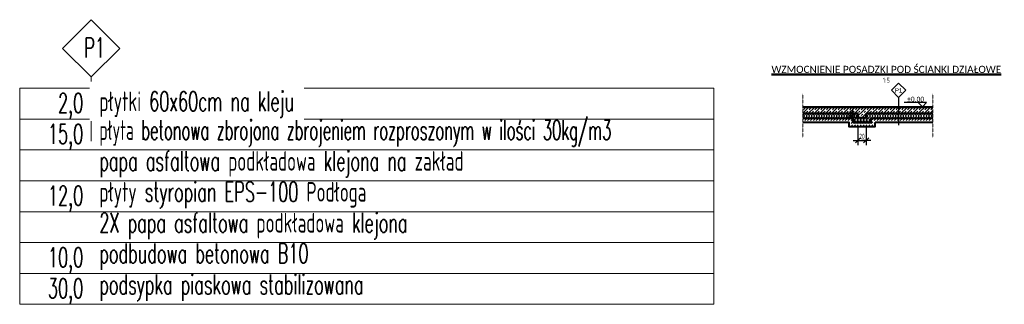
# Model space of a CAD drawing. Extents: x 68682 to 121374, y -47510 to -252.
# Tile 1 of 38: x 68682 to 71087, y -10117 to -9421. Entities that reach past the tile are written whole.
import ezdxf
from ezdxf.enums import TextEntityAlignment as Align

# ---------------------------------------------------------------- set-up
doc = ezdxf.new("R2010")
doc.units = 0
doc.header["$LTSCALE"] = 1.125
doc.linetypes.add('DASHED2', pattern=[0.375, 0.25, -0.125])
for name, color, linetype, lineweight in [('- AGP-1_OPISY', 7, 'Continuous', 9), ('--K_Fundamenty_lawy_przekroj', 41, 'Continuous', 40), ('--Przerywane małe', 1, 'DASHED2', 9), ('--TW_Trzpienie_opis', 42, 'Continuous', 9), ('M_Izolacje termiczne', 1, 'Continuous', 15), ('M_Opisy inne', 7, 'Continuous', 25), ('M_Teksty duże', 3, 'Continuous', 50), ('M_Teksty średnie', 152, 'Continuous', 25)]:
    doc.layers.add(name, color=color, linetype=linetype, lineweight=lineweight)
for name, color, linetype in [('--TW_Wymiary', 1, 'Continuous'), ('2D - Ogólne', 7, 'Continuous'), ('Budowlane - Opisy', 7, 'Continuous'), ('Budowlane - Posadzka', 7, 'Continuous'), ('Wymiarowanie - Poziomy', 7, 'Continuous'), ('Wyposazenie Wew - Aranzacja Bistro 160 - Opisy', 7, 'Continuous')]:
    doc.layers.add(name, color=color, linetype=linetype)
doc.styles.add('GENERATED_STYLE_2', font='ARIAL.TTF')
doc.styles.add('MCAD_TD', font='calibri.ttf')
doc.styles.add('MCAD_TS', font='GENISO.SHX', dxfattribs={"width": 0.8})
doc.styles.add('MCAD_TWYM', font='GENISO.SHX', dxfattribs={"width": 0.7})
doc.styles.add('style1', font='simplex.shx', dxfattribs={"width": 0.6})
doc.dimstyles.new('MCAD_KR_5 [mm]', dxfattribs={"dimscale": 0.5, "dimtxt": 25, "dimasz": 2, "dimexe": 24, "dimexo": 0, "dimgap": 0, "dimtad": 0, "dimdec": 1, "dimrnd": 0.5, "dimzin": 9, "dimdsep": 46, "dimtxsty": 'MCAD_TWYM', "dimblk": 'MC_WYM_KR', "dimcen": 0, "dimdle": 20, "dimclrd": 256, "dimclre": 256, "dimclrt": 7, "dimazin": 0, "dimtfac": 0.033333, "dimtdec": 1, "dimtmove": 0, "dimatfit": 3, "dimldrblk": 'MC_WYM_ST', "dimfxl": 1, "dimtvp": 0.8, "dimtolj": 1, "dimarcsym": 0})

# ---------------------------------------------------------------- blocks, each defined once
blk = doc.blocks.new('MC_WYM_KR')
at = {"linetype": 'ByBlock'}
blk.add_line((11.52, 0), (-11.52, 0), dxfattribs=at)
at = {"color": 7, "linetype": 'ByBlock'}
blk.add_line((6.24, 6.24), (-6.24, -6.24), dxfattribs=at)
blk = doc.blocks.new('MC_WYM_ST')
blk.add_solid([(0, 0), (-14.7, 3), (-14.7, -3), (0, 0)])
blk = doc.blocks.new('*D4758')
at = {"layer": '--TW_Wymiary', "lineweight": -2}
for p, q in [((70729.4, -9650.6), (70704, -9650.6)), ((70729.4, -9660.6), (70704, -9660.6)), ((70716, -9651.6), (70716, -9659.6))]:
    blk.add_line(p, q, dxfattribs=at)
at = {"layer": 'Defpoints', "color": 0}
for p in [(70716, -9660.6), (70729.4, -9650.6), (70729.4, -9660.6)]:
    blk.add_point(p, dxfattribs=at)
at = {"layer": '--TW_Wymiary', "linetype": 'ByBlock', "lineweight": -2}
for p, rotation in [((70716, -9650.6), 90), ((70716, -9660.6), 270)]:
    blk.add_blockref('MC_WYM_KR', p, dxfattribs=dict(at, rotation=rotation))
at = {"layer": '--TW_Wymiary', "color": 7, "insert": (70706, -9655.6), "char_height": 12.5, "attachment_point": 5, "rotation": 90, "style": 'MCAD_TWYM'}
blk.add_mtext('\\A1;10', dxfattribs=at)
blk = doc.blocks.new('IZ-OC4')
for points in [[(0, 0.9875), (0.5, 0.0125), (1, 0.9875)], [(0, 0.0125), (0.5, 0.9875), (1, 0.0125)]]:
    blk.add_lwpolyline(points)
blk = doc.blocks.new('eoprz')

msp = doc.modelspace()

# ---------------------------------------------------------------- hatches: boundary and pattern name
at = {"layer": '--TW_Trzpienie_opis', "transparency": 33554687}
h = msp.add_hatch(dxfattribs=at)
h.set_pattern_fill('MC_zelbet', color=8, scale=50, angle=45, pattern_type=2)
h.set_pattern_definition([(45, (956.675, 35.4), (-35.35534, 35.35534), [50, 0]), (45, (949.604, 42.47), (-35.35534, 35.35534), [50, 0]), (45, (942.533, 49.54), (-35.35534, 35.35534), [50, 0]), (45, (935.46, 56.61), (-35.35534, 35.35534), [50, 0]), (45, (928.39, 63.68), (-35.35534, 35.35534), [50, 0]), (45, (953.14, 38.934), (-35.35534, 35.35534), [5, -45]), (45, (946.07, 46.005), (-35.35534, 35.35534), [5, -45]), (45, (938.997, 53.076), (-35.35534, 35.35534), [5, -45]), (45, (931.926, 60.147), (-35.35534, 35.35534), [5, -45]), (45, (924.855, 67.22), (-35.35534, 35.35534), [5, -45]), (45, (974.353, 60.147), (-35.35534, 35.35534), [5, -45]), (45, (967.28, 67.22), (-35.35534, 35.35534), [5, -45]), (45, (960.21, 46.005), (-35.35534, 35.35534), [5, -45]), (45, (953.14, 53.076), (-35.35534, 35.35534), [5, -45]), (45, (967.28, 53.076), (-35.35534, 35.35534), [5, -45]), (45, (960.21, 60.147), (-35.35534, 35.35534), [5, -45]), (45, (981.424, 67.22), (-35.35534, 35.35534), [5, -45]), (45, (974.353, 74.29), (-35.35534, 35.35534), [5, -45]), (45, (960.21, 74.29), (-35.35534, 35.35534), [5, -45]), (45, (953.14, 81.36), (-35.35534, 35.35534), [5, -45]), (45, (946.07, 88.43), (-35.35534, 35.35534), [5, -45]), (45, (946.07, 60.147), (-35.35534, 35.35534), [5, -45]), (45, (938.997, 67.22), (-35.35534, 35.35534), [5, -45]), (45, (953.14, 67.22), (-35.35534, 35.35534), [5, -45]), (45, (946.07, 74.29), (-35.35534, 35.35534), [5, -45]), (45, (931.926, 74.29), (-35.35534, 35.35534), [5, -45]), (45, (938.997, 81.36), (-35.35534, 35.35534), [5, -45]), (45, (967.28, 81.36), (-35.35534, 35.35534), [5, -45]), (45, (960.21, 88.43), (-35.35534, 35.35534), [5, -45]), (45, (953.14, 95.5), (-35.35534, 35.35534), [5, -45])])
h.paths.add_polyline_path([(70595.13, -9650.63), (70729.36, -9650.63), (70729.36, -9660.63), (70749.36, -9660.63), (70749.36, -9650.63), (70828.81, -9650.63), (70828.81, -9635.63), (70595.13, -9635.63), (70595.13, -9650.63)], is_closed=False)
h.paths.add_polyline_path([(70828.81, -9650.63), (70912.24, -9650.63), (70912.24, -9635.63), (70828.81, -9635.63), (70828.81, -9650.63)], is_closed=False)
h = msp.add_hatch(dxfattribs=at)
h.set_pattern_fill('MC_beton', color=8, scale=50, angle=45, pattern_type=2)
h.set_pattern_definition([(45, (-33.59, 33.59), (-35.35534, 35.35534), [5, -45]), (45, (-26.517, 26.517), (-35.35534, 35.35534), [5, -45]), (45, (-19.445, 19.445), (-35.35534, 35.35534), [5, -45]), (45, (-12.374, 12.374), (-35.35534, 35.35534), [5, -45]), (45, (-5.303, 5.303), (-35.35534, 35.35534), [5, -45]), (45, (8.84, 33.59), (-35.35534, 35.35534), [5, -45]), (45, (15.91, 26.517), (-35.35534, 35.35534), [5, -45]), (45, (1.77, 19.445), (-35.35534, 35.35534), [5, -45]), (45, (8.84, 12.374), (-35.35534, 35.35534), [5, -45]), (45, (1.77, 12.374), (-35.35534, 35.35534), [5, -45]), (45, (1.77, 5.303), (-35.35534, 35.35534), [5, -45]), (45, (-5.303, 19.445), (-35.35534, 35.35534), [5, -45]), (45, (-5.303, 12.374), (-35.35534, 35.35534), [5, -45]), (45, (15.91, 19.445), (-35.35534, 35.35534), [5, -45]), (45, (8.84, 19.445), (-35.35534, 35.35534), [5, -45]), (45, (8.84, 26.517), (-35.35534, 35.35534), [5, -45]), (45, (1.77, 26.517), (-35.35534, 35.35534), [5, -45]), (45, (22.98, 40.66), (-35.35534, 35.35534), [5, -45]), (45, (30.05, 33.59), (-35.35534, 35.35534), [5, -45]), (45, (22.98, 26.517), (-35.35534, 35.35534), [5, -45]), (45, (22.98, 33.59), (-35.35534, 35.35534), [5, -45]), (45, (15.91, 33.59), (-35.35534, 35.35534), [5, -45]), (45, (15.91, 40.66), (-35.35534, 35.35534), [5, -45]), (45, (-12.374, 54.8), (-35.35534, 35.35534), [5, -45]), (45, (-5.303, 47.73), (-35.35534, 35.35534), [5, -45]), (45, (1.77, 40.66), (-35.35534, 35.35534), [5, -45]), (45, (-12.374, 33.59), (-35.35534, 35.35534), [5, -45]), (45, (-5.303, 26.517), (-35.35534, 35.35534), [5, -45]), (45, (-12.374, 26.517), (-35.35534, 35.35534), [5, -45]), (45, (-12.374, 19.445), (-35.35534, 35.35534), [5, -45]), (45, (-19.445, 33.59), (-35.35534, 35.35534), [5, -45]), (45, (-19.445, 26.517), (-35.35534, 35.35534), [5, -45]), (45, (1.77, 33.59), (-35.35534, 35.35534), [5, -45]), (45, (-5.303, 33.59), (-35.35534, 35.35534), [5, -45]), (45, (-5.303, 40.66), (-35.35534, 35.35534), [5, -45]), (45, (-12.374, 40.66), (-35.35534, 35.35534), [5, -45]), (45, (-19.445, 40.66), (-35.35534, 35.35534), [5, -45]), (45, (-26.517, 40.66), (-35.35534, 35.35534), [5, -45]), (45, (-26.517, 33.59), (-35.35534, 35.35534), [5, -45]), (45, (-12.374, 47.73), (-35.35534, 35.35534), [5, -45]), (45, (-19.445, 47.73), (-35.35534, 35.35534), [5, -45]), (45, (8.84, 54.8), (-35.35534, 35.35534), [5, -45]), (45, (15.91, 47.73), (-35.35534, 35.35534), [5, -45]), (45, (8.84, 40.66), (-35.35534, 35.35534), [5, -45]), (45, (8.84, 47.73), (-35.35534, 35.35534), [5, -45]), (45, (1.77, 47.73), (-35.35534, 35.35534), [5, -45]), (45, (1.77, 54.8), (-35.35534, 35.35534), [5, -45]), (45, (1.77, 61.87), (-35.35534, 35.35534), [5, -45]), (45, (-5.303, 54.8), (-35.35534, 35.35534), [5, -45]), (45, (-5.303, 61.87), (-35.35534, 35.35534), [5, -45])])
h.paths.add_polyline_path([(70717.36, -9672.63), (70717.36, -9662.63), (70595.13, -9662.63), (70595.13, -9672.63), (70707.36, -9672.63), (70707.36, -9682.63), (70771.36, -9682.63), (70771.36, -9672.63), (70828.81, -9672.63), (70828.81, -9662.63), (70761.36, -9662.63), (70761.36, -9672.63), (70717.36, -9672.63)], is_closed=False)
h.paths.add_polyline_path([(70828.81, -9662.63), (70828.81, -9672.63), (70912.24, -9672.63), (70912.24, -9662.63), (70828.81, -9662.63)], is_closed=False)

# ---------------------------------------------------------------- linework, layer by layer
at = {"layer": '--K_Fundamenty_lawy_przekroj'}
for p, q in [((70912.24, -9635.63), (70595.13, -9635.63)), ((70729.36, -9650.63), (70595.13, -9650.63)), ((70717.36, -9662.63), (70595.13, -9662.63)), ((70912.24, -9650.63), (70749.36, -9650.63)), ((70912.24, -9662.63), (70761.36, -9662.63)), ((70707.36, -9672.63), (70595.13, -9672.63)), ((70761.36, -9672.63), (70717.36, -9672.63)), ((70912.24, -9672.63), (70771.36, -9672.63))]:
    msp.add_line(p, q, dxfattribs=at)
for points in [[(70717.36, -9662.63), (70717.36, -9672.63), (70761.36, -9672.63), (70761.36, -9662.63)], [(70729.36, -9650.63), (70729.36, -9660.63), (70749.36, -9660.63), (70749.36, -9650.63)], [(70707.36, -9672.63), (70707.36, -9682.63), (70771.36, -9682.63), (70771.36, -9672.63)]]:
    msp.add_lwpolyline(points, dxfattribs=at)
at = {"layer": '--Przerywane małe'}
for p, q in [((70595.13, -9709.23), (70595.13, -9602.91)), ((70912.24, -9709.23), (70912.24, -9602.91))]:
    msp.add_line(p, q, dxfattribs=at)
at = {"layer": 'Budowlane - Opisy'}
for p, q in [((70811.31, -9594), (70828.81, -9576.5)), ((70828.81, -9611.5), (70811.31, -9594)), ((70828.81, -9576.5), (70846.31, -9594)), ((70846.31, -9594), (70828.81, -9611.5)), ((70828.81, -9611.5), (70828.81, -9678.99))]:
    msp.add_line(p, q, dxfattribs=at)
at = {"layer": 'Budowlane - Opisy', "lineweight": 9}
msp.add_lwpolyline([(68926.36, -9491.48), (68856.36, -9421.48), (68786.36, -9491.48), (68856.36, -9561.48), (68926.36, -9491.48)], close=True, dxfattribs=at)
at = {"layer": 'Budowlane - Posadzka'}
msp.add_line((70912.24, -9634.63), (70595.13, -9634.63), dxfattribs=at)
at = {"layer": 'Wymiarowanie - Poziomy'}
msp.add_line((70897.2, -9624.19), (70842.07, -9624.19), dxfattribs=at)
msp.add_lwpolyline([(70897.2, -9624.19), (70886.76, -9634.63), (70876.31, -9624.19)], dxfattribs=at)
at = {"layer": 'Wyposazenie Wew - Aranzacja Bistro 160 - Opisy', "lineweight": 9}
msp.add_line((68681.78, -9588.77), (70360.57, -9588.77), dxfattribs=at)

# ---------------------------------------------------------------- block references
at = {"layer": 'M_Izolacje termiczne', "yscale": 12, "row_count": 1, "row_spacing": 0}
for p, xscale, zscale, column_count, column_spacing in [((70595.13, -9662.63), 12.20264011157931, 12.20264011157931, 11, 12.20264011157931), ((70717.36, -9672.63), 14.66666666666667, 14.66666666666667, 3, 14.66666666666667), ((70749.36, -9662.63), 12.52908402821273, 12.52908402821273, 13, 12.52908402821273)]:
    msp.add_blockref('IZ-OC4', p, dxfattribs=dict(at, xscale=xscale, zscale=zscale, column_count=column_count, column_spacing=column_spacing))
at = {"layer": 'M_Opisy inne'}
ref = msp.add_blockref('eoprz', (70798.7, -9556.91), dxfattribs=at)
ref.add_attrib('Nazwa', '%%UWZMOCNIENIE POSADZKI POD ŚCIANKI DZIAŁOWE', dxfattribs={"layer": 'M_Teksty duże', "height": 17.5, "style": 'MCAD_TD'}).set_placement((70798.7, -9542.91), align=Align.MIDDLE_CENTER)
ref.add_attrib('Skala', '1:5', dxfattribs={"layer": 'M_Teksty średnie', "height": 12.5, "style": 'MCAD_TS', "width": 0.8}).set_placement((70798.7, -9569.41), align=Align.MIDDLE_CENTER)

# ---------------------------------------------------------------- texts
at = {"layer": '- AGP-1_OPISY', "char_height": 48, "style": 'style1'}
for s, insert, attachment_point in [('P1', (68839.56, -9513.57), 7), ('2,0', (68837.03, -9632.44), 6), ('15,0', (68837.03, -9707.88), 6), ('12,0', (68837.03, -9858.74), 6), ('10,0', (68837.03, -10009.6), 6), ('30,0', (68837.03, -10085.04), 6)]:
    msp.add_mtext(s, dxfattribs=dict(at, insert=insert, attachment_point=attachment_point))
at = {"layer": '- AGP-1_OPISY', "insert": (68876.36, -9699.11), "char_height": 48, "attachment_point": 4, "style": 'style1', "bg_fill": 2}
msp.add_mtext('{\\W0.55;płyta betonowa zbrojona zbrojeniem rozproszonym w ilości 30kg/m3}', dxfattribs=at)
at = {"layer": 'Budowlane - Opisy', "insert": (70837.62, -9599.42), "char_height": 10.5, "attachment_point": 9, "style": 'GENERATED_STYLE_2'}
msp.add_mtext('P1', dxfattribs=at)
at = {"layer": 'Wymiarowanie - Poziomy', "insert": (70891.2, -9609.79), "char_height": 12, "attachment_point": 3, "style": 'GENERATED_STYLE_2'}
msp.add_mtext('%%P0,00', dxfattribs=at)

# ---------------------------------------------------------------- dimensions: what is measured, and where the dimension line sits
at = {"layer": '--TW_Wymiary'}
dim = msp.add_linear_dim(base=(70716, -9660.63), p1=(70729.36, -9650.63), p2=(70729.36, -9660.63), angle=90, dimstyle='MCAD_KR_5 [mm]', override={"dimtxsty": 'MCAD_TWYM', "dimldrblk": 'MC_WYM_ST'}, dxfattribs=at)
dim.commit()
dim.dimension.update_dxf_attribs({"geometry": '*D4758', "text_midpoint": (70716, -9655.63), "dimtype": 160})
msp.add_linear_dim(base=(70749.36, -9716.42), p1=(70729.36, -9683.84), p2=(70749.36, -9683.84), dimstyle='MCAD_KR_5 [mm]', override={"dimtxsty": 'MCAD_TWYM', "dimldrblk": 'MC_WYM_ST'}, dxfattribs=at).render()

# ---------------------------------------------------------------- next in the draw order: linework, layer by layer
at = {"layer": '2D - Ogólne', "lineweight": 9}
msp.add_line((68856.36, -9561.48), (68856.36, -10116.8), dxfattribs=at)
at = {"layer": 'Wyposazenie Wew - Aranzacja Bistro 160 - Opisy', "lineweight": 9}
msp.add_line((68681.78, -9664.2), (70377.61, -9664.2), dxfattribs=at)

# ---------------------------------------------------------------- next in the draw order: texts
at = {"layer": '- AGP-1_OPISY', "insert": (68876.36, -9774.54), "char_height": 48, "attachment_point": 4, "style": 'style1', "bg_fill": 2}
msp.add_mtext('{papa asfaltowa podkładowa klejona na zakład}', dxfattribs=at)

# ---------------------------------------------------------------- next in the draw order: linework, layer by layer
at = {"layer": 'Wyposazenie Wew - Aranzacja Bistro 160 - Opisy', "lineweight": 9}
msp.add_line((68681.78, -9739.64), (70377.61, -9739.64), dxfattribs=at)
msp.add_line((68681.78, -9739.64), (70377.61, -9739.64), dxfattribs=at)

# ---------------------------------------------------------------- next in the draw order: texts
at = {"layer": '- AGP-1_OPISY', "insert": (68876.36, -9849.97), "char_height": 48, "attachment_point": 4, "style": 'style1', "bg_fill": 2}
msp.add_mtext('{płyty styropian EPS-100 Podłoga}', dxfattribs=at)

# ---------------------------------------------------------------- next in the draw order: linework, layer by layer
at = {"layer": 'Wyposazenie Wew - Aranzacja Bistro 160 - Opisy', "lineweight": 9}
msp.add_line((68681.78, -9815.07), (70377.61, -9815.07), dxfattribs=at)

# ---------------------------------------------------------------- next in the draw order: texts
at = {"layer": '- AGP-1_OPISY', "insert": (68876.36, -9925.4), "char_height": 48, "attachment_point": 4, "style": 'style1', "bg_fill": 2}
msp.add_mtext('2X papa asfaltowa podkładowa klejona', dxfattribs=at)

# ---------------------------------------------------------------- next in the draw order: linework, layer by layer
at = {"layer": 'Wyposazenie Wew - Aranzacja Bistro 160 - Opisy', "lineweight": 9}
msp.add_line((68681.78, -9890.5), (70377.61, -9890.5), dxfattribs=at)

# ---------------------------------------------------------------- next in the draw order: texts
at = {"layer": '- AGP-1_OPISY', "insert": (68876.36, -10000.51), "char_height": 48, "attachment_point": 4, "style": 'style1', "bg_fill": 2}
msp.add_mtext('{podbudowa betonowa B10}', dxfattribs=at)

# ---------------------------------------------------------------- next in the draw order: linework, layer by layer
at = {"layer": 'Wyposazenie Wew - Aranzacja Bistro 160 - Opisy', "lineweight": 9}
msp.add_line((68681.78, -9965.93), (70377.61, -9965.93), dxfattribs=at)

# ---------------------------------------------------------------- next in the draw order: texts
at = {"layer": '- AGP-1_OPISY', "insert": (68876.36, -10076.27), "char_height": 48, "attachment_point": 4, "style": 'style1', "bg_fill": 2}
msp.add_mtext('{podsypka piaskowa stabilizowana}', dxfattribs=at)

# ---------------------------------------------------------------- next in the draw order: linework, layer by layer
at = {"layer": 'Wyposazenie Wew - Aranzacja Bistro 160 - Opisy', "lineweight": 9}
for p, q in [((68681.78, -10041.36), (70377.61, -10041.36)), ((68681.78, -10041.36), (70377.61, -10041.36)), ((68681.78, -10116.8), (70377.61, -10116.8))]:
    msp.add_line(p, q, dxfattribs=at)
msp.add_lwpolyline([(68681.78, -9588.77), (70377.61, -9588.77), (70377.61, -10116.8), (68681.78, -10116.8)], close=True, dxfattribs=at)

# ---------------------------------------------------------------- next in the draw order: texts
at = {"layer": '- AGP-1_OPISY', "insert": (68876.36, -9628.77), "char_height": 48, "attachment_point": 4, "line_spacing_factor": 0.808547, "style": 'style1', "bg_fill": 2}
msp.add_mtext('płytki 60x60cm na kleju', dxfattribs=at)

doc.saveas('drawing.dxf')
